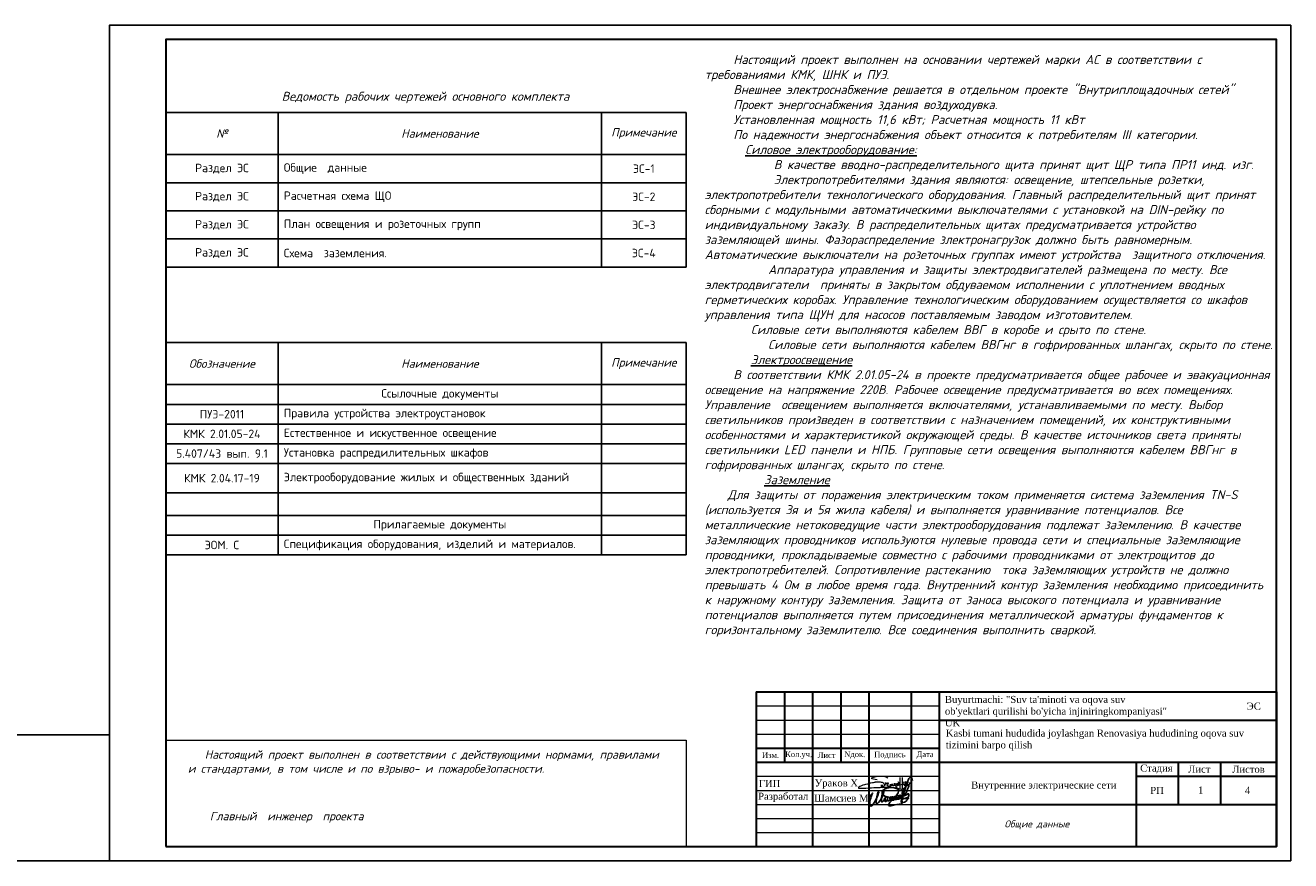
# Model space of a CAD drawing. Header units: metres. Extents: x 705633 to 708863, y 4309165 to 4309462.
# Tile 3 of 25: x 706539 to 706989, y 4309165 to 4309462. Entities that reach past the tile are written whole.
import ezdxf

# ---------------------------------------------------------------- set-up
doc = ezdxf.new("R2010")
doc.units = ezdxf.units.M
doc.header["$LTSCALE"] = 0.5
for name, color, linetype, lineweight in [('Графа', 7, 'Continuous', 30), ('Графа 20', 7, 'Continuous', 20), ('ПЛАН', 250, 'Continuous', 30), ('Размер 1', 251, 'Continuous', 20), ('Размеры1', 252, 'Continuous', 15), ('Слой размерная', 7, 'Continuous', 13), ('Формат', 7, 'Continuous', 25)]:
    doc.layers.add(name, color=color, linetype=linetype, lineweight=lineweight)
doc.layers.add('Рамка', color=7, linetype='Continuous')
doc.layers.add('Титульный лист', color=7, linetype='Continuous')
doc.styles.add('Arial UPS', font='times.ttf', dxfattribs={"height": 2.5})
doc.styles.add('ISO', font='isocpeui.ttf', dxfattribs={"height": 250})
doc.styles.get("Standard").update_dxf_attribs({"font": 'times.ttf'})
doc.styles.add('Times New Roman', font='times.ttf')
doc.styles.add('ГОСТ', font='isocpeur.ttf')
doc.styles.add('ГОСТ 300', font='isocpeui.ttf', dxfattribs={"height": 250})
doc.styles.add('стиль3', font='isocpeui.ttf', dxfattribs={"height": 300})
doc.styles.add('шод', font='isocpeui.ttf', dxfattribs={"height": 200})

# ---------------------------------------------------------------- blocks, each defined once
blk = doc.blocks.new('*T131')
at = {"layer": 'Размер 1', "color": 0, "linetype": 'ByBlock', "lineweight": -2, "transparency": 16777216}
for p, q in [((0, 0), (185, 0)), ((0, 0), (0, -55)), ((40, 0), (40, -55)), ((155, 0), (155, -55)), ((185, 0), (185, -55)), ((0, -15), (185, -15)), ((0, -25), (185, -25)), ((0, -35), (185, -35)), ((0, -45), (185, -45)), ((0, -55), (185, -55))]:
    blk.add_line(p, q, dxfattribs=at)
at = {"layer": 'Размер 1', "color": 0, "lineweight": 15, "transparency": 16777216, "char_height": 3, "attachment_point": 5, "style": 'ISO'}
for s, insert, width in [('{\\C7;№}', (20, -7.5), 38.4), ('{\\fISOCPEUR|b1|i1|c204|p34;Наименование}', (97.5, -7.5), 113.4), ('{\\fISOCPEUR|b1|i1|c204|p34;Примечание}', (170, -7.5), 28.4)]:
    blk.add_mtext(s, dxfattribs=dict(at, insert=insert, width=width))
at = {"layer": 'Размер 1', "lineweight": 15, "transparency": 16777216, "char_height": 3, "style": 'ГОСТ'}
for s, insert, width, attachment_point in [('Раздел ЭС', (20, -20), 38.4, 5), ('{\\C7;Общие  данные }', (42, -20), 111, 4), ('ЭС-1', (170, -20), 28.4, 5), ('Раздел ЭС', (20, -30), 38.4, 5), ('Расчетная схема ЩО\\P', (42, -30), 111, 4), ('ЭС-2', (170, -30), 28.4, 5), ('Раздел ЭС', (20, -40), 38.4, 5), ('{\\C0;План освещения и розеточных групп\\P}', (42, -40), 111, 4), ('ЭС-3', (170, -40), 28.4, 5), ('Раздел ЭС', (20, -50), 38.4, 5), ('{\\C0;Схема  заземления.}', (42, -50), 111, 4), ('ЭС-4', (170, -50), 28.4, 5)]:
    blk.add_mtext(s, dxfattribs=dict(at, insert=insert, width=width, attachment_point=attachment_point))
blk = doc.blocks.new('*T132')
at = {"layer": 'Размер 1', "color": 0, "linetype": 'ByBlock', "lineweight": -2, "transparency": 16777216}
for p, q in [((0, 0), (185, 0)), ((0, 0), (0, -75.5)), ((40, 0), (40, -75.5)), ((155, 0), (155, -75.5)), ((185, 0), (185, -75.5)), ((0, -15), (185, -15)), ((0, -22), (185, -22)), ((0, -29), (185, -29)), ((0, -36), (185, -36)), ((0, -43), (185, -43)), ((0, -53.5), (185, -53.5)), ((0, -61.5), (185, -61.5)), ((0, -68.5), (185, -68.5)), ((0, -75.5), (185, -75.5))]:
    blk.add_line(p, q, dxfattribs=at)
at = {"layer": 'Размер 1', "color": 0, "lineweight": 15, "transparency": 16777216, "char_height": 3, "attachment_point": 5, "style": 'ISO'}
for s, insert, width in [('{\\fISOCPEUR|b1|i1|c204|p34;Обозначение }', (20, -7.5), 38.4), ('{\\fISOCPEUR|b1|i1|c204|p34;Наименование}', (97.5, -7.5), 113.4), ('{\\fISOCPEUR|b1|i1|c204|p34;Примечание}', (170, -7.5), 28.4)]:
    blk.add_mtext(s, dxfattribs=dict(at, insert=insert, width=width))
at = {"layer": 'Размер 1', "lineweight": 15, "transparency": 16777216, "char_height": 3, "style": 'ГОСТ'}
for s, insert, width, attachment_point in [('{\\C0;Ссылочные документы\\P}', (97.5, -18.5), 111, 5), ('ПУЭ-2011 ', (20, -25.5), 38.4, 5), ('Правила устройства электроустановок', (42, -25.5), 111, 4), ('КМК 2.01.05-24', (20, -32.5), 38.4, 5), ('Естественное и искуственное освещение ', (42, -32.5), 111, 4), ('5.407/43 вып. 9.1 ', (20, -39.5), 38.4, 5), ('Установка распредилительных шкафов', (42, -39.5), 111, 4), ('КМК 2.04.17-19', (20, -48.25), 38.4, 5), ('Электрооборудование жилых и общественных зданий', (42, -48.25), 111, 4), ('Прилагаемые документы', (97.5, -65), 111, 5), ('ЭОМ. С', (20, -72), 38.4, 5), ('Спецификация оборудования, изделий и материалов.', (42, -72), 111, 4)]:
    blk.add_mtext(s, dxfattribs=dict(at, insert=insert, width=width, attachment_point=attachment_point))
blk = doc.blocks.new('A$C194E077B')
at = {"color": 5, "lineweight": 20}
for points in [[(42, -99), (83, -76), (96, -68), (110, -53), (122, -42), (131, -27), (137, -5), (137, 22), (125, 42), (110, 57), (100, 67), (80, 78), (58, 91), (13, 103), (-19, 112), (-87, 112), (-127, 112), (-231, 105), (-249, 100), (-271, 100), (-317, 88), (-348, 80), (-409, 70), (-436, 66), (-497, 49), (-543, 37), (-617, 24), (-665, 5), (-728, -12), (-787, -37), (-841, -58), (-859, -64), (-880, -77), (-894, -91), (-904, -101), (-904, -112), (-894, -123), (-871, -130), (-840, -134), (-808, -134), (-760, -134), (-737, -134), (-654, -127), (-612, -124), (-491, -116), (-389, -109), (-287, -102), (-158, -97), (-39, -97), (85, -89), (174, -89), (222, -82), (269, -75), (318, -67), (369, -63), (369, -63)], [(-162, 200), (-240, 221), (-364, 241), (-364, 276), (-310, 307), (-248, 324), (-145, 351), (-37, 351), (76, 351), (195, 319), (266, 278)], [(0, 0), (0, -92)], [(41, 2), (41, -98)], [(203, -24), (196, 1), (191, 21), (185, 44), (185, 65), (176, 81), (169, 93), (189, 73), (200, 70), (220, 70), (242, 70), (259, 75), (272, 78), (279, 90), (279, 70), (274, 51), (262, 26), (252, 0), (252, -16), (261, -33), (282, -45), (303, -50), (329, -43), (347, -33), (361, -19), (368, -6), (371, 33), (368, -6), (372, -22), (382, -27), (392, -33), (406, -29), (418, -26), (433, -12), (438, -3), (438, 39), (438, -3), (453, -18), (464, -25), (477, -25), (504, -20), (521, -3), (528, 9), (524, 23), (522, 41), (522, 48), (526, 55), (535, 63), (549, 63), (569, 49), (579, 25), (585, 1), (580, -18), (565, -26), (549, -26), (531, -8), (528, 9)], [(835, 300), (835, -171), (799, -177), (729, -165), (620, -121), (593, -75), (602, -42), (665, -20), (730, 7), (798, 17), (885, 36), (885, 36), (905, 45)], [(593, 2), (615, 20), (621, 30), (635, 45), (637, 70), (635, 45), (635, 19), (646, 1), (664, -10), (680, -10), (701, 0), (705, 13), (705, 35), (699, 66), (686, 94), (680, 122)], [(682, 123), (691, 107), (705, 87), (717, 87)], [(748, 299), (746, -138)], [(898, 116), (898, 60), (906, 31), (917, -11)], [(910, 55), (903, 116)], [(952, -13), (967, 14), (978, 53), (978, 112), (973, 131)], [(962, 114), (967, 97), (978, 53), (987, 20), (1013, 5), (1032, 10), (1061, 39), (1076, 96), (1076, 123), (1074, 180)], [(1064, 182), (1056, 151), (1045, 113), (1045, 80), (1055, 46), (1070, 20), (1088, 9), (1109, 9), (1132, 31), (1138, 57), (1138, 93)]]:
    blk.add_lwpolyline(points, dxfattribs=at)
for centre, radius, start, end in [((681, 122), 1.13, 41.4, 190.5897), ((901, 116), 2.8, 15.3098, 164.5601), ((899, 54), 10.7, 301.2071, 10.1496), ((979, 116), 16.6, 111.912, 188.6151), ((1068, 178), 5.72, 18.1801, 138.9915), ((935, -4), 19.1, 202.8625, 330.9274)]:
    blk.add_arc(centre, radius, start, end, dxfattribs=at)
blk = doc.blocks.new('подпись')
at = {"color": 5, "lineweight": 25, "ltscale": 100}
for points in [[(0, 0), (-197, 126), (-197, 309), (-123, 591), (567, 1632), (953, 2109), (1273, 2414), (1527, 2589), (1215, 1792), (928, 1029), (653, 301), (452, -351), (337, -1266), (279, -1948), (312, -2490), (402, -2825), (550, -3092), (838, -3149), (1109, -3069), (1379, -2844), (1823, -2349), (2373, -1422), (2702, -820), (3274, 231), (3712, 1254), (3950, 2044), (4122, 2646), (4211, 2957), (4211, 3165), (4040, 3165), (3851, 2974), (3638, 2341), (3506, 1674), (3350, 976), (3274, 231), (3120, -1415), (3120, -1857), (3317, -2036), (3605, -2048), (3851, -1891), (4171, -1590), (4828, -736), (5198, -126), (5526, 553), (5978, 1354), (6150, 1952), (6273, 2417), (6429, 2974), (6479, 3340), (6421, 3531), (6214, 3468), (6044, 3207), (5855, 2707), (5740, 2219), (5543, 1396), (5452, 721), (5411, -824), (5461, -1293), (5617, -1293), (5822, -1224), (5929, -1113), (6273, -759), (6627, -458), (6988, -4), (7045, 320), (6939, 431), (6799, 332), (6709, 53), (6700, -324), (6717, -835), (6955, -991), (7218, -1090), (7530, -1056), (7694, -915), (7834, -793), (8039, -515), (8113, -294), (8146, 53), (8129, 576), (7965, 831), (7710, 907), (7407, 862), (7218, 698), (7054, 351), (7012, -4), (7054, -324), (7210, -671), (7456, -747), (7694, -660), (7883, -515), (8055, -370), (8146, -202), (8211, -4), (8129, 65), (7973, -160), (7990, -469), (8055, -770), (8417, -824), (8712, -759), (8967, -637), (9230, -458), (9509, -225), (9780, -15), (9977, 286), (10034, 629), (9977, 831), (9706, 907), (9468, 785), (9279, 553), (9098, 198), (9041, -149), (9090, -435), (9369, -602), (9706, -648), (9911, -480), (10174, -225), (10420, 42), (10510, 297), (10584, 698), (10568, 919), (10420, 1029), (10207, 976), (10010, 698), (9886, 419), (9854, 19), (9886, -271), (10108, -435), (10412, -458), (10855, -458), (11085, -347), (11274, -149), (11545, 88), (11791, 343), (11865, 530), (11800, 896), (11520, 1098), (11241, 1098), (11052, 907), (10962, 553), (11020, 187), (11274, -191), (11611, -271), (12013, -206), (12284, -46), (12596, 210), (12842, 507), (13056, 896), (13064, 1239), (12933, 1437), (12686, 1510), (12407, 1510), (12169, 1251), (12046, 946), (12071, 358), (12292, 92), (12686, -76), (13105, -8), (13524, 259), (13779, 480), (13959, 751), (13992, 1163), (14008, 1575), (13828, 1742), (13549, 1720), (13302, 1476), (13261, 1174), (13327, 717), (13639, 595), (14017, 648), (14362, 782), (14731, 961), (15125, 1228), (15511, 1540), (15955, 2143), (16685, 3313), (17038, 4339), (17548, 5552), (17580, 6032), (17392, 6143), (17194, 6143), (16833, 5990), (16193, 5479), (15462, 4778), (15068, 4042), (14772, 3424), (14616, 2547), (14575, 1575), (14534, -259), (14624, -1304), (14608, -1571), (14509, -1796), (14378, -1750), (14378, -1449), (14821, 583), (15035, 1498), (15240, 2360), (16053, 5014), (16858, 7447), (17203, 8388), (17548, 9017), (17942, 9475), (18172, 9647), (18574, 9475), (18829, 9334), (19058, 8846), (19149, 8160)], [(14813, -2173), (13228, -2295), (12276, -2455), (10970, -2715), (9780, -2959), (9016, -3058), (8614, -2879), (8515, -2555), (8819, -2032), (9180, -1590), (9599, -1129), (10954, 61), (11537, 782), (12276, 1910), (12785, 2795), (12982, 3378), (13007, 3779), (12842, 4164), (12440, 4484), (11980, 4724), (11052, 4945), (9525, 5029), (7850, 4785), (6725, 4362), (5978, 3759), (5699, 3115), (5715, 2555), (5855, 2131), (6339, 1670), (6963, 1285), (8031, 946), (9985, 480), (11405, 252), (12851, 210), (14312, 153), (14780, 175)], [(14756, 172), (16102, 122), (16866, 194), (17342, 294), (17531, 404), (17416, 522), (16973, 572), (16603, 553), (16119, 435), (15404, 153), (14945, -65), (14608, -267), (14370, -477), (14238, -785), (14206, -1216), (14353, -1502), (14977, -1605), (15593, -1453), (16004, -1266), (16423, -927), (16726, -557), (16907, -175), (17104, 362), (17285, 824), (17531, 1521), (17638, 2009), (17498, 2238), (17104, 2219), (16464, 1842), (15823, 1502), (15437, 1373), (15347, 1350), (15306, 1350)]]:
    blk.add_lwpolyline(points, dxfattribs=at)
blk = doc.blocks.new('shtamp')
at = {"layer": 'Графа'}
for p, q in [((-958.64, -109.4), (-773.64, -109.4)), ((-958.64, -109.4), (-958.64, -164.4)), ((-948.64, -109.4), (-948.64, -134.4)), ((-938.64, -109.4), (-938.64, -164.4)), ((-928.64, -109.4), (-928.64, -134.4)), ((-918.64, -109.4), (-918.64, -164.4)), ((-903.64, -109.4), (-903.64, -164.4)), ((-893.64, -109.4), (-893.64, -164.4)), ((-773.64, -109.4), (-773.64, -164.4)), ((-893.64, -119.4), (-773.64, -119.4)), ((-958.64, -129.4), (-893.64, -129.4)), ((-958.64, -134.4), (-773.64, -134.4)), ((-823.64, -134.4), (-823.64, -164.4)), ((-808.64, -134.4), (-808.64, -149.4)), ((-793.64, -134.4), (-793.64, -149.4)), ((-823.64, -139.4), (-773.64, -139.4)), ((-893.64, -149.4), (-773.64, -149.4)), ((-958.64, -164.4), (-773.64, -164.4))]:
    blk.add_line(p, q, dxfattribs=at)
at = {"layer": 'Графа 20'}
for p, q in [((-958.64, -114.4), (-893.64, -114.4)), ((-958.64, -119.4), (-893.64, -119.4)), ((-958.64, -124.4), (-893.64, -124.4)), ((-958.64, -139.4), (-893.64, -139.4)), ((-958.64, -144.4), (-893.64, -144.4)), ((-958.64, -149.4), (-893.64, -149.4)), ((-958.64, -154.4), (-893.64, -154.4)), ((-958.64, -159.4), (-893.64, -159.4))]:
    blk.add_line(p, q, dxfattribs=at)
at = {"color": 7, "lineweight": 30, "xscale": 0.008941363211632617, "yscale": 0.008941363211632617, "zscale": 0.008941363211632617}
blk.add_blockref('A$C194E077B', (-914.26, -142.47), dxfattribs=at)
at = {"color": 0, "linetype": 'ByBlock', "lineweight": 25, "xscale": 0.0008018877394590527, "yscale": 0.0008018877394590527, "zscale": 0.0008018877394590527}
blk.add_blockref('подпись', (-918.5, -147.47), dxfattribs=at)
at = {"layer": 'ПЛАН', "color": 18, "lineweight": 9, "true_color": 0x000000, "insert": (-957.73, -140.68), "char_height": 2.5, "width": 7.3567, "attachment_point": 1, "line_spacing_factor": 0.6, "style": 'Times New Roman'}
blk.add_mtext('ГИП', dxfattribs=at)
at = {"layer": 'Слой размерная', "color": 7, "lineweight": 20, "attachment_point": 5}
for s, insert, char_height, width in [('{\\fTimes New Roman|b0|i0|c204|p18;Изм.}', (-953.59, -131.9), 2, 10.0865), ('{\\fTimes New Roman|b0|i0|c204|p18;Кол.уч.}', (-943.59, -131.9), 2, 9.9135), ('{\\fTimes New Roman|b0|i0|c204|p18;Лист}', (-933.64, -131.9), 2, 10), ('{\\fTimes New Roman|b0|i0|c0|p18;N\\fTimes New Roman|b0|i0|c204|p18;док.}', (-923.64, -131.86), 2, 10), ('{\\fTimes New Roman|b0|i0|c204|p18;Подпись}', (-911.14, -131.9), 2, 15), ('{\\fTimes New Roman|b0|i0|c204|p18;Дата}', (-898.64, -131.9), 2, 10), ('{\\fTimes New Roman|b0|i0|c204|p18;РП}', (-816.15, -144.4, -293.72), 2.5, 20), ('4', (-783.99, -144.4, -293.72), 2.5, 20)]:
    blk.add_mtext(s, dxfattribs=dict(at, insert=insert, char_height=char_height, width=width))
at = {"layer": 'Слой размерная', "color": 7, "linetype": 'Continuous', "lineweight": 20, "char_height": 2.5, "attachment_point": 5}
for s, insert, width in [('{\\fTimes New Roman|b0|i0|c204|p18;Стадия}', (-816.39, -136.85, -293.72), 20), ('{\\fTimes New Roman|b0|i0|c204|p18;Лист}', (-801.14, -136.85, -293.72), 15), ('{\\fTimes New Roman|b0|i0|c204|p18;Листов}', (-783.64, -136.9, -293.72), 20)]:
    blk.add_mtext(s, dxfattribs=dict(at, insert=insert, width=width))
at = {"layer": 'Титульный лист', "linetype": 'Continuous', "ltscale": 1000, "char_height": 2.5, "attachment_point": 1, "style": 'Arial UPS'}
for s, insert, width in [('\\pxql;{\\C7;Buyurtmachi: "Suv ta\'minoti va oqova suv ob\'yektlari qurilishi bo\'yicha injiniringkompaniyasi" UK}', (-891.58, -110.81), 80.0407), ('{\\C250;ЭС}', (-784.28, -113.21), 65.1575), ('\\pxql;{\\H1.00436x;\\C7;Kasbi tumani hududida joylashgan Renovasiya hududining oqova suv\\Ptizimini barpo\\C256; qilish}', (-891.28, -122.79), 134.0404), ('{\\fTimes New Roman|b0|i0|c204|p18;\\C250;Внутренние электрические сети}', (-882.24, -141.25), 65.1575)]:
    blk.add_mtext(s, dxfattribs=dict(at, insert=insert, width=width))
at = {"layer": 'Формат', "color": 7, "ltscale": 100, "char_height": 2.5, "width": 20, "attachment_point": 5}
for s, insert in [('Ураков Х', (-930.18, -142.17)), ('Разработал', (-949.08, -146.89)), ('Шамсиев М', (-928.43, -147.17))]:
    blk.add_mtext(s, dxfattribs=dict(at, insert=insert))

msp = doc.modelspace()

# ---------------------------------------------------------------- linework, layer by layer
msp.add_lwpolyline([(706569.04, 4309165.03), (706521.1, 4309165.03), (706521.1, 4309209.75), (706569.04, 4309209.75)], close=True)
at = {"layer": 'Размеры1', "color": 7, "linetype": 'ByBlock', "lineweight": 20, "ltscale": 5}
for p, q in [((706589.04, 4309207.82), (706774.04, 4309207.82)), ((706774.04, 4309207.82), (706774.04, 4309170.03))]:
    msp.add_line(p, q, dxfattribs=at)
at = {"layer": 'Рамка', "color": 0, "linetype": 'ByBlock', "lineweight": 25}
msp.add_lwpolyline([(706569.04, 4309165.03), (706989.04, 4309165.03), (706989.04, 4309462.03), (706569.04, 4309462.03)], close=True, dxfattribs=at)
at = {"layer": 'Рамка', "color": 18, "lineweight": 30, "true_color": 0x000000}
msp.add_lwpolyline([(706589.04, 4309170.03), (706984.04, 4309170.03), (706984.04, 4309457.03), (706589.04, 4309457.03)], close=True, dxfattribs=at)

# ---------------------------------------------------------------- block references
for name, p in [('*T131', (706589.04, 4309431.07)), ('*T132', (706589.04, 4309349.27))]:
    msp.add_blockref(name, p)
at = {"color": 1, "lineweight": 50}
msp.add_blockref('shtamp', (707757.68, 4309334.43), dxfattribs=at)

# ---------------------------------------------------------------- texts
at = {"color": 0, "linetype": 'Continuous', "insert": (706780.69, 4309451.45), "char_height": 3.2, "width": 200.5977, "attachment_point": 1, "style": 'ГОСТ 300'}
msp.add_mtext('     Настоящий проект выполнен на основании чертежей марки АС в соответствии с требованиями КМК, ШНК и ПУЭ.\\P{\\C7;     Внешнее электроснабжение решается в отдельном проекте "Внутриплощадочных сетей"}\\P     Проект энергоснабжения здания воздуходувка.\\P     Установленная мощность 11,6 кВт; Расчетная мощность 11 кВт  \\P     По надежности энергоснабжения объект относится к потребителям III категории.\\P\\pxi4.5,t0,68;{\\LСиловое электрооборудование:\\P\\pi0,tz;}     В качестве вводно-распределительного щита принят щит ЩР типа ПР11 инд. изг. {\\L\\P}     Электропотребителями здания являются: освещение, штепсельные розетки, электропотребители технологического оборудования. Главный распределительный щит принят сборными с модульными автоматическими выключателями с установкой на DIN-рейку по индивидуальному заказу. В распределительных щитах предусматривается устройство заземляющей шины. Фазораспределение злектронагрузок должно быть равномерным. Автоматические выключатели на розеточных группах имеют устройства  защитного отключения.\\P\\pt0,34;    Аппаратура управления и защиты электродвигателей размещена по месту. Все электродвигатели  приняты в закрытом обдуваемом исполнении с уплотнением вводных  герметических коробах. Управление технологическим оборудованием осуществляется со шкафов управления типа ЩУН для насосов поставляемым заводом изготовителем.     \\P\\ptz; Силовые сети выполняются кабелем ВВГ в коробе и срыто по стене.\\P    Силовые сети выполняются кабелем ВВГнг в гофрированных шлангах, скрыто по стене. \\P\\pi4.5,t0,68; {\\LЭлектроосвещение}\\P\\pi0,t0,99.71875;{\\C7;     В соответствии КМК 2.01.05-24 в проекте предусматривается общее рабочее и эвакуационная освещение на напряжение 220В. Рабочее освещение предусматривается во всех помещениях. }Управление  освещением выполняется включателями, устанавливаемыми по месту. Выбор светильников произведен в соответствии с назначением помещений, их конструктивными особенностями и характеристикой окружающей среды. В качестве источников света приняты светильники LED панели и НПБ. Групповые сети освещения выполняются кабелем ВВГнг в гофрированных шлангах, скрыто по стене. \\P\\pi6.60625;{\\LЗаземление}\\P\\pi0,tz;    Для защиты от поражения электрическим током применяется система заземления TN-S  (используется 3я и 5я жила кабеля) и выполняется уравнивание потенциалов. Все металлические нетоковедущие части электрооборудования подлежат заземлению. В качестве заземляющих проводников используются нулевые провода сети и специальные заземляющие проводники, прокладываемые совместно с рабочими проводниками от электрощитов до электропотребителей. Сопротивление растеканию  тока заземляющих устройств не должно превышать 4 Ом в любое время года. Внутренний контур заземления необходимо присоединить к наружному контуру заземления. Защита от заноса высокого потенциала и уравнивание потенциалов выполняется путем присоединения металлической арматуры фундаментов к горизонтальному заземлителю. Все соединения выполнить сваркой.', dxfattribs=at)
at = {"lineweight": 25, "insert": (706630.29, 4309438.39), "char_height": 3.2, "width": 117.3449, "attachment_point": 1, "style": 'стиль3'}
msp.add_mtext('Ведомость рабочих чертежей основного комплекта', dxfattribs=at)
at = {"color": 1, "lineweight": 20, "ltscale": 20, "insert": (706596.92, 4309204.28), "char_height": 3, "width": 166.9644, "attachment_point": 1, "style": 'шод'}
msp.add_mtext('\\pxi2,qj;{\\C256;Настоящий проект выполнен в соответствии с действующими нормами, правилами и стандартами, в том числе и по взрыво- и пожаробезопасности.}', dxfattribs=at)
at = {"insert": (706956.08, 4309191.4), "char_height": 2.5, "width": 2.7364, "attachment_point": 1}
msp.add_mtext('1', dxfattribs=at)
at = {"linetype": 'Continuous', "insert": (706898.78, 4309177.75), "char_height": 2.5, "attachment_point": 5, "style": 'ISO'}
msp.add_mtext_dynamic_manual_height_columns('{\\C256;\\c0;Общие данные}', width=69.0875, gutter_width=0.01, heights=[14.26], dxfattribs=at)
at = {"layer": 'Размеры1', "linetype": 'ByBlock', "lineweight": 20, "ltscale": 5, "insert": (706604.72, 4309182.38), "char_height": 3, "width": 155.7207, "attachment_point": 1, "style": 'шод'}
msp.add_mtext('{\\C7;Главный  инженер  проекта                                    }', dxfattribs=at)

doc.saveas('drawing.dxf')
